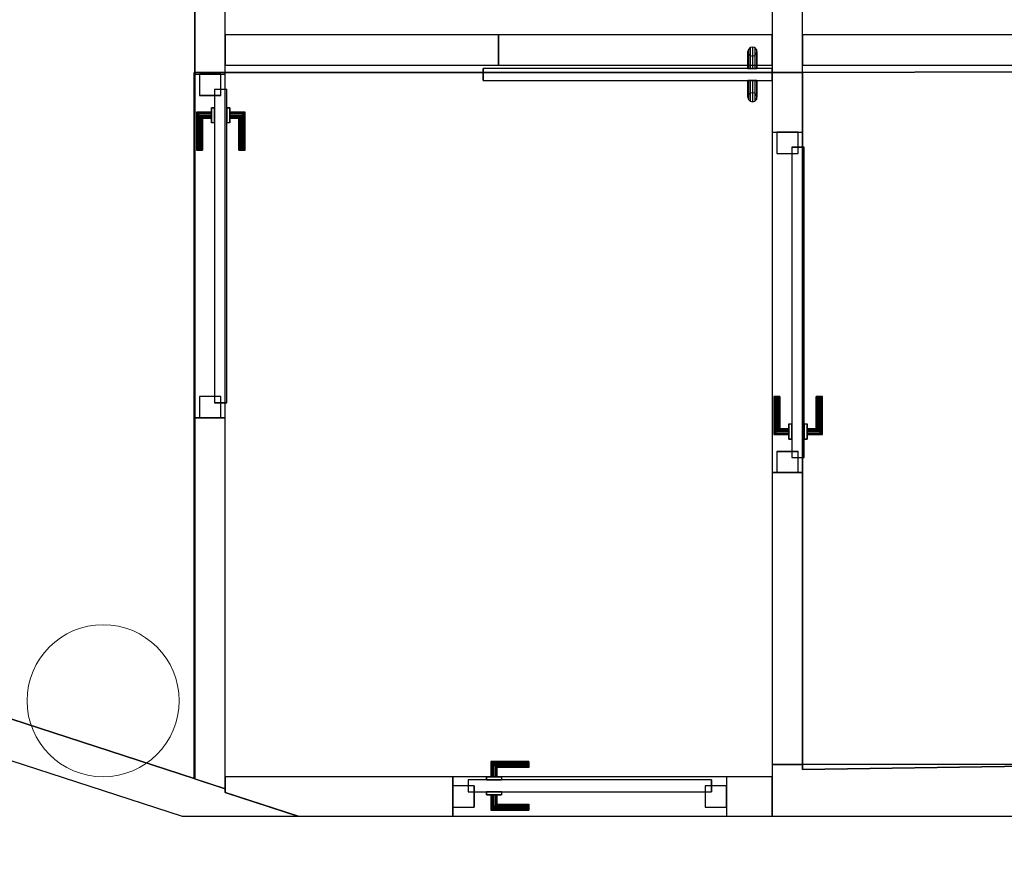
# Model space of a CAD drawing. Header units: metres. Extents: x 391.1 to 427.5, y 12.8 to 28.4.
# Tile 26 of 26: x 400.8 to 404, y 23.4 to 26.1. Entities that reach past the tile are written whole.
import ezdxf

# ---------------------------------------------------------------- set-up
doc = ezdxf.new("R2010")
doc.units = ezdxf.units.M
doc.layers.add('01_CARPINTERIA', color=5, linetype='Continuous', lineweight=25, true_color=0x0000ff)
doc.layers.add('01_SUELOS', color=7, linetype='Continuous', lineweight=25, true_color=0x007f00)
for name, color, linetype, lineweight in [('A-COLS-____-MCUT', 7, 'Continuous', 18), ('A-COLS-____-OTLN', 7, 'Continuous', 18), ('A-GENM-____-OTLN', 7, 'Continuous', 18), ('A-WALL-____-MCUT', 7, 'Continuous', 25), ('A-WALL-____-OTLN', 7, 'Continuous', 25)]:
    doc.layers.add(name, color=color, linetype=linetype, lineweight=lineweight)

# ---------------------------------------------------------------- blocks, each defined once
blk = doc.blocks.new('Family - LONDR55-XX_ZZ-ARQ-CAA-M3D-Londres55-152034-03_CLI_AIRE_P0A')
at = {"layer": '01_CARPINTERIA', "color": 161, "true_color": 0xaaaaff}
for p, q in [((0.1263, 0.1487), (0.125, 0.15)), ((0.125, 0.15), (0.125, 0.1)), ((0.125, 0.15), (0.1263, 0.1487)), ((0.25, 0.15), (0.125, 0.15)), ((0.13, 0.145), (0.1263, 0.1487)), ((0.1263, 0.1487), (0.1263, 0.1)), ((0.1263, 0.1487), (0.1263, 0.1)), ((0.1263, 0.1487), (0.13, 0.145)), ((0.25, 0.1487), (0.1263, 0.1487)), ((0.25, 0.1487), (0.1263, 0.1487)), ((0.135, 0.14), (0.13, 0.145)), ((0.13, 0.145), (0.13, 0.1)), ((0.13, 0.145), (0.13, 0.1)), ((0.13, 0.145), (0.135, 0.14)), ((0.25, 0.145), (0.13, 0.145)), ((0.25, 0.145), (0.13, 0.145)), ((0.135, 0.1), (0.135, 0.14)), ((0.135, 0.14), (0.135, 0.1)), ((0.135, 0.14), (0.14, 0.135)), ((0.14, 0.135), (0.135, 0.14)), ((0.135, 0.14), (0.25, 0.14)), ((0.25, 0.14), (0.135, 0.14)), ((0.14, 0.135), (0.14, 0.1)), ((0.14, 0.135), (0.1437, 0.1313)), ((0.1437, 0.1313), (0.14, 0.135)), ((0.14, 0.135), (0.14, 0.1)), ((0.25, 0.135), (0.14, 0.135)), ((0.25, 0.135), (0.14, 0.135)), ((0.1437, 0.1313), (0.1437, 0.1)), ((0.1437, 0.1313), (0.145, 0.13)), ((0.145, 0.13), (0.1437, 0.1313)), ((0.1437, 0.1313), (0.1437, 0.1)), ((0.25, 0.1313), (0.1437, 0.1313)), ((0.25, 0.1313), (0.1437, 0.1313)), ((0.145, 0.13), (0.145, 0.1)), ((0.25, 0.13), (0.145, 0.13)), ((0.25, 0.1487), (0.25, 0.15)), ((0.25, 0.15), (0.25, 0.1487)), ((0.25, 0.145), (0.25, 0.1487)), ((0.25, 0.1487), (0.25, 0.145)), ((0.25, 0.145), (0.25, 0.14)), ((0.25, 0.14), (0.25, 0.145)), ((0.25, 0.14), (0.25, 0.135)), ((0.25, 0.135), (0.25, 0.14)), ((0.25, 0.135), (0.25, 0.1313)), ((0.25, 0.1313), (0.25, 0.135)), ((0.25, 0.1313), (0.25, 0.13)), ((0.25, 0.13), (0.25, 0.1313)), ((0.16, 0.1), (0.11, 0.1)), ((0.11, 0.1), (0.16, 0.1)), ((0.11, 0.1), (0.11, 0.09)), ((0.11, 0.09), (0.11, 0.1)), ((0.1263, 0.1), (0.125, 0.1)), ((0.125, 0.1), (0.1263, 0.1)), ((0.13, 0.1), (0.1263, 0.1)), ((0.1263, 0.1), (0.13, 0.1)), ((0.135, 0.1), (0.13, 0.1)), ((0.13, 0.1), (0.135, 0.1)), ((0.14, 0.1), (0.135, 0.1)), ((0.135, 0.1), (0.14, 0.1)), ((0.14, 0.1), (0.1437, 0.1)), ((0.1437, 0.1), (0.14, 0.1)), ((0.1437, 0.1), (0.145, 0.1)), ((0.145, 0.1), (0.1437, 0.1)), ((0.16, 0.1), (0.16, 0.09)), ((0.16, 0.1), (0.16, 0.09)), ((0.07, 0.07), (0, 0.07)), ((0, 0.07), (0, 0)), ((0.07, 0.07), (0, 0.07)), ((0, 0.07), (0, 0)), ((1.08, 0.09), (0.05, 0.09)), ((0.05, 0.09), (0.05, 0.05)), ((1.08, 0.09), (0.05, 0.09)), ((0.05, 0.09), (0.05, 0.05)), ((0.07, 0), (0.07, 0.07)), ((0.07, 0.07), (0.07, 0)), ((0.16, 0.09), (0.11, 0.09)), ((0.11, 0.09), (0.16, 0.09)), ((1.13, 0.07), (1.06, 0.07)), ((1.06, 0.07), (1.06, 0)), ((1.13, 0.07), (1.06, 0.07)), ((1.06, 0.07), (1.06, 0)), ((1.08, 0.05), (1.08, 0.09)), ((1.08, 0.09), (1.08, 0.05)), ((1.13, 0), (1.13, 0.07)), ((1.13, 0.07), (1.13, 0)), ((0.05, 0.05), (1.08, 0.05)), ((0.05, 0.05), (1.08, 0.05)), ((0.11, 0.05), (0.16, 0.05)), ((0.16, 0.05), (0.11, 0.05)), ((0.11, 0.05), (0.11, 0.04)), ((0.11, 0.04), (0.11, 0.05)), ((0.11, 0.04), (0.16, 0.04)), ((0.16, 0.04), (0.11, 0.04)), ((0.1263, 0.04), (0.125, 0.04)), ((0.125, 0.04), (0.1263, 0.04)), ((0.125, 0.04), (0.125, -0.01)), ((0.13, 0.04), (0.1263, 0.04)), ((0.1263, 0.04), (0.13, 0.04)), ((0.1263, 0.04), (0.1263, -0.0087)), ((0.1263, 0.04), (0.1263, -0.0087)), ((0.13, 0.04), (0.135, 0.04)), ((0.135, 0.04), (0.13, 0.04)), ((0.13, 0.04), (0.13, -0.005)), ((0.13, 0.04), (0.13, -0.005)), ((0.135, 0.04), (0.14, 0.04)), ((0.14, 0.04), (0.135, 0.04)), ((0.135, 0), (0.135, 0.04)), ((0.135, 0.04), (0.135, 0)), ((0.14, 0.04), (0.1437, 0.04)), ((0.1437, 0.04), (0.14, 0.04)), ((0.14, 0.04), (0.14, 0.005)), ((0.14, 0.04), (0.14, 0.005)), ((0.1437, 0.04), (0.145, 0.04)), ((0.145, 0.04), (0.1437, 0.04)), ((0.1437, 0.04), (0.1437, 0.0087)), ((0.1437, 0.04), (0.1437, 0.0087)), ((0.145, 0.04), (0.145, 0.01)), ((0.16, 0.05), (0.16, 0.04)), ((0.16, 0.05), (0.16, 0.04)), ((0, 0), (0.07, 0)), ((0, 0), (0.07, 0)), ((0.135, 0), (0.13, -0.005)), ((0.14, 0.005), (0.135, 0)), ((0.135, 0), (0.14, 0.005)), ((0.25, 0), (0.135, 0)), ((0.135, 0), (0.25, 0)), ((0.1437, 0.0087), (0.14, 0.005)), ((0.14, 0.005), (0.1437, 0.0087)), ((0.14, 0.005), (0.25, 0.005)), ((0.14, 0.005), (0.25, 0.005)), ((0.145, 0.01), (0.1437, 0.0087)), ((0.1437, 0.0087), (0.145, 0.01)), ((0.1437, 0.0087), (0.25, 0.0087)), ((0.1437, 0.0087), (0.25, 0.0087)), ((0.145, 0.01), (0.25, 0.01)), ((0.25, 0.0087), (0.25, 0.01)), ((0.25, 0.01), (0.25, 0.0087)), ((0.25, 0.005), (0.25, 0.0087)), ((0.25, 0.0087), (0.25, 0.005)), ((0.25, 0.005), (0.25, 0)), ((0.25, 0), (0.25, 0.005)), ((0.25, 0), (0.25, -0.005)), ((0.25, -0.005), (0.25, 0)), ((1.06, 0), (1.13, 0)), ((1.06, 0), (1.13, 0)), ((0.125, -0.01), (0.1263, -0.0087)), ((0.1263, -0.0087), (0.125, -0.01)), ((0.125, -0.01), (0.25, -0.01)), ((0.1263, -0.0087), (0.13, -0.005)), ((0.13, -0.005), (0.1263, -0.0087)), ((0.1263, -0.0087), (0.25, -0.0087)), ((0.1263, -0.0087), (0.25, -0.0087)), ((0.13, -0.005), (0.135, 0)), ((0.13, -0.005), (0.25, -0.005)), ((0.13, -0.005), (0.25, -0.005)), ((0.25, -0.005), (0.25, -0.0087)), ((0.25, -0.0087), (0.25, -0.005)), ((0.25, -0.0087), (0.25, -0.01)), ((0.25, -0.01), (0.25, -0.0087))]:
    blk.add_line(p, q, dxfattribs=at)
blk = doc.blocks.new('Family - Porta PA-152035-03_CLI_AIRE_P0A')
blk.add_blockref('Family - LONDR55-XX_ZZ-ARQ-CAA-M3D-Londres55-152034-03_CLI_AIRE_P0A', (0, 0))
blk = doc.blocks.new('Family - LONDR55-XX_ZZ-ARQ-CAA-M3D-Londres55-152039-03_CLI_AIRE_P0A')
at = {"layer": '01_CARPINTERIA', "color": 161, "true_color": 0xaaaaff}
for p, q in [((0.87, 0.1487), (0.87, 0.15)), ((0.87, 0.15), (0.87, 0.1487)), ((0.995, 0.15), (0.87, 0.15)), ((0.87, 0.145), (0.87, 0.1487)), ((0.87, 0.1487), (0.87, 0.145)), ((0.9937, 0.1487), (0.87, 0.1487)), ((0.9937, 0.1487), (0.87, 0.1487)), ((0.87, 0.14), (0.87, 0.145)), ((0.87, 0.145), (0.87, 0.14)), ((0.99, 0.145), (0.87, 0.145)), ((0.99, 0.145), (0.87, 0.145)), ((0.87, 0.135), (0.87, 0.14)), ((0.87, 0.14), (0.87, 0.135)), ((0.87, 0.14), (0.985, 0.14)), ((0.985, 0.14), (0.87, 0.14)), ((0.87, 0.135), (0.87, 0.1313)), ((0.87, 0.1313), (0.87, 0.135)), ((0.98, 0.135), (0.87, 0.135)), ((0.98, 0.135), (0.87, 0.135)), ((0.87, 0.1313), (0.87, 0.13)), ((0.87, 0.13), (0.87, 0.1313)), ((0.9763, 0.1313), (0.87, 0.1313)), ((0.9763, 0.1313), (0.87, 0.1313)), ((0.975, 0.13), (0.87, 0.13)), ((0.975, 0.13), (0.9763, 0.1313)), ((0.9763, 0.1313), (0.975, 0.13)), ((0.975, 0.1), (0.975, 0.13)), ((0.9763, 0.1313), (0.98, 0.135)), ((0.98, 0.135), (0.9763, 0.1313)), ((0.9763, 0.1), (0.9763, 0.1313)), ((0.9763, 0.1), (0.9763, 0.1313)), ((0.98, 0.135), (0.985, 0.14)), ((0.985, 0.14), (0.98, 0.135)), ((0.98, 0.1), (0.98, 0.135)), ((0.98, 0.1), (0.98, 0.135)), ((0.99, 0.145), (0.985, 0.14)), ((0.985, 0.14), (0.99, 0.145)), ((0.985, 0.14), (0.985, 0.1)), ((0.985, 0.1), (0.985, 0.14)), ((0.9937, 0.1487), (0.99, 0.145)), ((0.99, 0.145), (0.9937, 0.1487)), ((0.99, 0.1), (0.99, 0.145)), ((0.99, 0.1), (0.99, 0.145)), ((0.995, 0.15), (0.9937, 0.1487)), ((0.9937, 0.1487), (0.995, 0.15)), ((0.9937, 0.1), (0.9937, 0.1487)), ((0.9937, 0.1), (0.9937, 0.1487)), ((0.995, 0.1), (0.995, 0.15)), ((1.01, 0.1), (0.96, 0.1)), ((0.96, 0.1), (1.01, 0.1)), ((0.96, 0.09), (0.96, 0.1)), ((0.96, 0.09), (0.96, 0.1)), ((0.9763, 0.1), (0.975, 0.1)), ((0.975, 0.1), (0.9763, 0.1)), ((0.98, 0.1), (0.9763, 0.1)), ((0.9763, 0.1), (0.98, 0.1)), ((0.985, 0.1), (0.98, 0.1)), ((0.98, 0.1), (0.985, 0.1)), ((0.99, 0.1), (0.985, 0.1)), ((0.985, 0.1), (0.99, 0.1)), ((0.99, 0.1), (0.9937, 0.1)), ((0.9937, 0.1), (0.99, 0.1)), ((0.9937, 0.1), (0.995, 0.1)), ((0.995, 0.1), (0.9937, 0.1)), ((1.01, 0.09), (1.01, 0.1)), ((1.01, 0.1), (1.01, 0.09)), ((0.07, 0.07), (0, 0.07)), ((0, 0.07), (0, 0)), ((0.07, 0.07), (0, 0.07)), ((0, 0), (0, 0.07)), ((1.07, 0.09), (0.05, 0.09)), ((0.05, 0.09), (0.05, 0.05)), ((1.07, 0.09), (0.05, 0.09)), ((0.05, 0.05), (0.05, 0.09)), ((0.07, 0), (0.07, 0.07)), ((0.07, 0), (0.07, 0.07)), ((1.01, 0.09), (0.96, 0.09)), ((0.96, 0.09), (1.01, 0.09)), ((1.12, 0.07), (1.05, 0.07)), ((1.05, 0.07), (1.05, 0)), ((1.12, 0.07), (1.05, 0.07)), ((1.05, 0), (1.05, 0.07)), ((1.07, 0.05), (1.07, 0.09)), ((1.07, 0.05), (1.07, 0.09)), ((1.12, 0), (1.12, 0.07)), ((1.12, 0), (1.12, 0.07)), ((0.05, 0.05), (1.07, 0.05)), ((0.05, 0.05), (1.07, 0.05)), ((0.96, 0.05), (1.01, 0.05)), ((1.01, 0.05), (0.96, 0.05)), ((0.96, 0.04), (0.96, 0.05)), ((0.96, 0.04), (0.96, 0.05)), ((0.96, 0.04), (1.01, 0.04)), ((1.01, 0.04), (0.96, 0.04)), ((0.9763, 0.04), (0.975, 0.04)), ((0.975, 0.04), (0.9763, 0.04)), ((0.975, 0.01), (0.975, 0.04)), ((0.98, 0.04), (0.9763, 0.04)), ((0.9763, 0.04), (0.98, 0.04)), ((0.9763, 0.0087), (0.9763, 0.04)), ((0.9763, 0.0087), (0.9763, 0.04)), ((0.98, 0.04), (0.985, 0.04)), ((0.985, 0.04), (0.98, 0.04)), ((0.98, 0.005), (0.98, 0.04)), ((0.98, 0.005), (0.98, 0.04)), ((0.985, 0.04), (0.99, 0.04)), ((0.99, 0.04), (0.985, 0.04)), ((0.985, 0.04), (0.985, 0)), ((0.985, 0), (0.985, 0.04)), ((0.99, 0.04), (0.9937, 0.04)), ((0.9937, 0.04), (0.99, 0.04)), ((0.99, -0.005), (0.99, 0.04)), ((0.99, -0.005), (0.99, 0.04)), ((0.9937, 0.04), (0.995, 0.04)), ((0.995, 0.04), (0.9937, 0.04)), ((0.9937, -0.0087), (0.9937, 0.04)), ((0.9937, -0.0087), (0.9937, 0.04)), ((0.995, -0.01), (0.995, 0.04)), ((1.01, 0.04), (1.01, 0.05)), ((1.01, 0.05), (1.01, 0.04)), ((0, 0), (0.07, 0)), ((0, 0), (0.07, 0)), ((0.87, 0.0087), (0.87, 0.01)), ((0.87, 0.01), (0.87, 0.0087)), ((0.87, 0.01), (0.975, 0.01)), ((0.87, 0.005), (0.87, 0.0087)), ((0.87, 0.0087), (0.87, 0.005)), ((0.87, 0.0087), (0.9763, 0.0087)), ((0.87, 0.0087), (0.9763, 0.0087)), ((0.87, 0), (0.87, 0.005)), ((0.87, 0.005), (0.87, 0)), ((0.87, 0.005), (0.98, 0.005)), ((0.87, 0.005), (0.98, 0.005)), ((0.87, -0.005), (0.87, 0)), ((0.985, 0), (0.87, 0)), ((0.87, 0), (0.985, 0)), ((0.9763, 0.0087), (0.975, 0.01)), ((0.975, 0.01), (0.9763, 0.0087)), ((0.98, 0.005), (0.9763, 0.0087)), ((0.9763, 0.0087), (0.98, 0.005)), ((0.985, 0), (0.98, 0.005)), ((0.98, 0.005), (0.985, 0)), ((0.985, 0), (0.99, -0.005)), ((1.05, 0), (1.12, 0)), ((1.05, 0), (1.12, 0)), ((0.87, 0), (0.87, -0.005)), ((0.87, -0.005), (0.87, -0.0087)), ((0.87, -0.0087), (0.87, -0.005)), ((0.87, -0.005), (0.99, -0.005)), ((0.87, -0.005), (0.99, -0.005)), ((0.87, -0.0087), (0.87, -0.01)), ((0.87, -0.01), (0.87, -0.0087)), ((0.87, -0.0087), (0.9937, -0.0087)), ((0.87, -0.0087), (0.9937, -0.0087)), ((0.87, -0.01), (0.995, -0.01)), ((0.99, -0.005), (0.985, 0)), ((0.99, -0.005), (0.9937, -0.0087)), ((0.9937, -0.0087), (0.99, -0.005)), ((0.9937, -0.0087), (0.995, -0.01)), ((0.995, -0.01), (0.9937, -0.0087))]:
    blk.add_line(p, q, dxfattribs=at)
blk = doc.blocks.new('Family - Porta PA-152040-03_CLI_AIRE_P0A')
blk.add_blockref('Family - LONDR55-XX_ZZ-ARQ-CAA-M3D-Londres55-152039-03_CLI_AIRE_P0A', (0, 0))
blk = doc.blocks.new('Family - Evans PA-152297-03_CLI_AIRE_P0A')
at = {"layer": 'A-WALL-____-MCUT', "color": 253, "true_color": 0xaaaaaa}
for p, q in [((1.3498, 0.1), (0, 0.1)), ((0, 0.1), (0, 0)), ((1.3498, 0), (1.3498, 0.1)), ((0, 0), (1.3498, 0))]:
    blk.add_line(p, q, dxfattribs=at)
at = {"layer": 'A-WALL-____-OTLN', "color": 253, "true_color": 0xaaaaaa}
for p, q in [((1.3498, 0.1), (0, 0.1)), ((0, 0.1), (0, 0)), ((1.3498, 0), (1.3498, 0.1)), ((0, 0), (1.3498, 0))]:
    blk.add_line(p, q, dxfattribs=at)
at = {"layer": 'A-WALL-____-OTLN', "color": 253, "lineweight": 18, "true_color": 0xaaaaaa}
blk.add_line((0, 0), (1.3498, 0), dxfattribs=at)
blk = doc.blocks.new('Family - LONDR55-XX_ZZ-ARQ-CAA-M3D-Londres55-152321-03_CLI_AIRE_P0A')
at = {"layer": '01_SUELOS', "color": 9, "true_color": 0xaad4aa}
for p, q in [((7.4708, 2.3155), (0, 2.292)), ((7.4708, 2.3155), (0, 2.292)), ((7.4708, 2.3155), (0, 2.292)), ((7.4708, 2.3155), (0, 2.292)), ((0, 2.292), (0, 0)), ((0, 2.292), (0, 0)), ((0, 2.292), (0, 0)), ((0, 2.292), (0, 0)), ((0, 0), (1.059, 0.0159)), ((0, 0), (1.059, 0.0159)), ((0, 0), (1.059, 0.0159)), ((0, 0), (1.059, 0.0159))]:
    blk.add_line(p, q, dxfattribs=at)
blk = doc.blocks.new('Family - LONDR55-XX_ZZ-ARQ-CAA-M3D-Londres55-152332-03_CLI_AIRE_P0A')
at = {"layer": '01_CARPINTERIA', "color": 161, "true_color": 0xaaaaff}
for p, q in [((0.1263, 0.1487), (0.125, 0.15)), ((0.125, 0.15), (0.125, 0.1)), ((0.125, 0.15), (0.1263, 0.1487)), ((0.25, 0.15), (0.125, 0.15)), ((0.13, 0.145), (0.1263, 0.1487)), ((0.1263, 0.1487), (0.1263, 0.1)), ((0.1263, 0.1487), (0.1263, 0.1)), ((0.1263, 0.1487), (0.13, 0.145)), ((0.25, 0.1487), (0.1263, 0.1487)), ((0.25, 0.1487), (0.1263, 0.1487)), ((0.135, 0.14), (0.13, 0.145)), ((0.13, 0.145), (0.13, 0.1)), ((0.13, 0.145), (0.13, 0.1)), ((0.13, 0.145), (0.135, 0.14)), ((0.25, 0.145), (0.13, 0.145)), ((0.25, 0.145), (0.13, 0.145)), ((0.135, 0.1), (0.135, 0.14)), ((0.135, 0.14), (0.135, 0.1)), ((0.135, 0.14), (0.14, 0.135)), ((0.14, 0.135), (0.135, 0.14)), ((0.135, 0.14), (0.25, 0.14)), ((0.25, 0.14), (0.135, 0.14)), ((0.14, 0.135), (0.14, 0.1)), ((0.14, 0.135), (0.1437, 0.1313)), ((0.1437, 0.1313), (0.14, 0.135)), ((0.14, 0.135), (0.14, 0.1)), ((0.25, 0.135), (0.14, 0.135)), ((0.25, 0.135), (0.14, 0.135)), ((0.1437, 0.1313), (0.1437, 0.1)), ((0.1437, 0.1313), (0.145, 0.13)), ((0.145, 0.13), (0.1437, 0.1313)), ((0.1437, 0.1313), (0.1437, 0.1)), ((0.25, 0.1313), (0.1437, 0.1313)), ((0.25, 0.1313), (0.1437, 0.1313)), ((0.145, 0.13), (0.145, 0.1)), ((0.25, 0.13), (0.145, 0.13)), ((0.25, 0.1487), (0.25, 0.15)), ((0.25, 0.15), (0.25, 0.1487)), ((0.25, 0.145), (0.25, 0.1487)), ((0.25, 0.1487), (0.25, 0.145)), ((0.25, 0.145), (0.25, 0.14)), ((0.25, 0.14), (0.25, 0.145)), ((0.25, 0.14), (0.25, 0.135)), ((0.25, 0.135), (0.25, 0.14)), ((0.25, 0.135), (0.25, 0.1313)), ((0.25, 0.1313), (0.25, 0.135)), ((0.25, 0.1313), (0.25, 0.13)), ((0.25, 0.13), (0.25, 0.1313)), ((0.16, 0.1), (0.11, 0.1)), ((0.11, 0.1), (0.16, 0.1)), ((0.11, 0.1), (0.11, 0.09)), ((0.11, 0.09), (0.11, 0.1)), ((0.1263, 0.1), (0.125, 0.1)), ((0.125, 0.1), (0.1263, 0.1)), ((0.13, 0.1), (0.1263, 0.1)), ((0.1263, 0.1), (0.13, 0.1)), ((0.135, 0.1), (0.13, 0.1)), ((0.13, 0.1), (0.135, 0.1)), ((0.14, 0.1), (0.135, 0.1)), ((0.135, 0.1), (0.14, 0.1)), ((0.14, 0.1), (0.1437, 0.1)), ((0.1437, 0.1), (0.14, 0.1)), ((0.1437, 0.1), (0.145, 0.1)), ((0.145, 0.1), (0.1437, 0.1)), ((0.16, 0.1), (0.16, 0.09)), ((0.16, 0.1), (0.16, 0.09)), ((0.07, 0.07), (0, 0.07)), ((0, 0.07), (0, 0)), ((0.07, 0.07), (0, 0.07)), ((0, 0.07), (0, 0)), ((0.85, 0.09), (0.05, 0.09)), ((0.05, 0.09), (0.05, 0.05)), ((0.85, 0.09), (0.05, 0.09)), ((0.05, 0.09), (0.05, 0.05)), ((0.07, 0), (0.07, 0.07)), ((0.07, 0.07), (0.07, 0)), ((0.16, 0.09), (0.11, 0.09)), ((0.11, 0.09), (0.16, 0.09)), ((0.9, 0.07), (0.83, 0.07)), ((0.83, 0.07), (0.83, 0)), ((0.9, 0.07), (0.83, 0.07)), ((0.83, 0.07), (0.83, 0)), ((0.85, 0.05), (0.85, 0.09)), ((0.85, 0.09), (0.85, 0.05)), ((0.9, 0), (0.9, 0.07)), ((0.9, 0.07), (0.9, 0)), ((0.05, 0.05), (0.85, 0.05)), ((0.05, 0.05), (0.85, 0.05)), ((0.11, 0.05), (0.16, 0.05)), ((0.16, 0.05), (0.11, 0.05)), ((0.11, 0.05), (0.11, 0.04)), ((0.11, 0.04), (0.11, 0.05)), ((0.11, 0.04), (0.16, 0.04)), ((0.16, 0.04), (0.11, 0.04)), ((0.1263, 0.04), (0.125, 0.04)), ((0.125, 0.04), (0.1263, 0.04)), ((0.125, 0.04), (0.125, -0.01)), ((0.13, 0.04), (0.1263, 0.04)), ((0.1263, 0.04), (0.13, 0.04)), ((0.1263, 0.04), (0.1263, -0.0087)), ((0.1263, 0.04), (0.1263, -0.0087)), ((0.13, 0.04), (0.135, 0.04)), ((0.135, 0.04), (0.13, 0.04)), ((0.13, 0.04), (0.13, -0.005)), ((0.13, 0.04), (0.13, -0.005)), ((0.135, 0.04), (0.14, 0.04)), ((0.14, 0.04), (0.135, 0.04)), ((0.135, 0), (0.135, 0.04)), ((0.135, 0.04), (0.135, 0)), ((0.14, 0.04), (0.1437, 0.04)), ((0.1437, 0.04), (0.14, 0.04)), ((0.14, 0.04), (0.14, 0.005)), ((0.14, 0.04), (0.14, 0.005)), ((0.1437, 0.04), (0.145, 0.04)), ((0.145, 0.04), (0.1437, 0.04)), ((0.1437, 0.04), (0.1437, 0.0087)), ((0.1437, 0.04), (0.1437, 0.0087)), ((0.145, 0.04), (0.145, 0.01)), ((0.16, 0.05), (0.16, 0.04)), ((0.16, 0.05), (0.16, 0.04)), ((0, 0), (0.07, 0)), ((0, 0), (0.07, 0)), ((0.14, 0.005), (0.135, 0)), ((0.135, 0), (0.14, 0.005)), ((0.25, 0), (0.135, 0)), ((0.135, 0), (0.25, 0)), ((0.1437, 0.0087), (0.14, 0.005)), ((0.14, 0.005), (0.1437, 0.0087)), ((0.14, 0.005), (0.25, 0.005)), ((0.14, 0.005), (0.25, 0.005)), ((0.145, 0.01), (0.1437, 0.0087)), ((0.1437, 0.0087), (0.145, 0.01)), ((0.1437, 0.0087), (0.25, 0.0087)), ((0.1437, 0.0087), (0.25, 0.0087)), ((0.145, 0.01), (0.25, 0.01)), ((0.25, 0.0087), (0.25, 0.01)), ((0.25, 0.01), (0.25, 0.0087)), ((0.25, 0.005), (0.25, 0.0087)), ((0.25, 0.0087), (0.25, 0.005)), ((0.25, 0.005), (0.25, 0)), ((0.25, 0), (0.25, 0.005)), ((0.25, 0), (0.25, -0.005)), ((0.25, -0.005), (0.25, 0)), ((0.83, 0), (0.9, 0)), ((0.83, 0), (0.9, 0)), ((0.125, -0.01), (0.1263, -0.0087)), ((0.1263, -0.0087), (0.125, -0.01)), ((0.125, -0.01), (0.25, -0.01)), ((0.1263, -0.0087), (0.13, -0.005)), ((0.13, -0.005), (0.1263, -0.0087)), ((0.1263, -0.0087), (0.25, -0.0087)), ((0.1263, -0.0087), (0.25, -0.0087)), ((0.13, -0.005), (0.135, 0)), ((0.135, 0), (0.13, -0.005)), ((0.13, -0.005), (0.25, -0.005)), ((0.13, -0.005), (0.25, -0.005)), ((0.25, -0.005), (0.25, -0.0087)), ((0.25, -0.0087), (0.25, -0.005)), ((0.25, -0.0087), (0.25, -0.01)), ((0.25, -0.01), (0.25, -0.0087))]:
    blk.add_line(p, q, dxfattribs=at)
blk = doc.blocks.new('Family - Porta PA-152333-03_CLI_AIRE_P0A')
blk.add_blockref('Family - LONDR55-XX_ZZ-ARQ-CAA-M3D-Londres55-152332-03_CLI_AIRE_P0A', (0, 0))
blk = doc.blocks.new('Family - Evans PA-152341-03_CLI_AIRE_P0A')
at = {"layer": 'A-WALL-____-MCUT', "color": 253, "true_color": 0xaaaaaa}
for p, q in [((0.96, 0.1), (0, 0.1)), ((0, 0.1), (0, 0)), ((0.96, 0), (0.96, 0.1)), ((2.08, 0.1), (2.08, 0)), ((4.4287, 0.1), (2.08, 0.1)), ((4.4287, 0), (4.4287, 0.1)), ((0, 0), (0.96, 0)), ((2.08, 0), (4.4287, 0))]:
    blk.add_line(p, q, dxfattribs=at)
at = {"layer": 'A-WALL-____-OTLN', "color": 253, "true_color": 0xaaaaaa}
for p, q in [((4.4287, 0.1), (0, 0.1)), ((0, 0.1), (0, 0)), ((2.08, 0.1), (0.96, 0.1)), ((0.96, 0.1), (0.96, 0)), ((2.08, 0.1), (2.08, 0)), ((4.4287, 0), (4.4287, 0.1)), ((0, 0), (4.4287, 0)), ((0.96, 0), (2.08, 0))]:
    blk.add_line(p, q, dxfattribs=at)
at = {"layer": 'A-WALL-____-OTLN', "color": 253, "lineweight": 18, "true_color": 0xaaaaaa}
blk.add_line((0, 0), (4.4287, 0), dxfattribs=at)
blk = doc.blocks.new('Family - Vano de puerta PA-152343-03_CLI_AIRE_P0A')
at = {"layer": 'A-GENM-____-OTLN', "color": 253, "true_color": 0xaaaaaa}
for p, q in [((403.3571, 25.7296), (403.2571, 25.7296)), ((403.2571, 25.7296), (403.2571, 24.6096)), ((403.3571, 25.7296), (403.2571, 25.7296)), ((403.2571, 24.6096), (403.2571, 25.7296)), ((403.3571, 24.6096), (403.3571, 25.7296)), ((403.3571, 25.7296), (403.3571, 24.6096)), ((403.2571, 24.6096), (403.3571, 24.6096)), ((403.3571, 24.6096), (403.2571, 24.6096))]:
    blk.add_line(p, q, dxfattribs=at)
blk = doc.blocks.new('Family - Evans PA-152366-03_CLI_AIRE_P0A')
at = {"layer": 'A-WALL-____-MCUT', "color": 253, "true_color": 0xaaaaaa}
for p, q in [((2.7774, 0.17), (0, 0.17)), ((0, 0.17), (0, 0)), ((2.7774, 0), (2.7774, 0.17)), ((0, 0), (2.7774, 0))]:
    blk.add_line(p, q, dxfattribs=at)
at = {"layer": 'A-WALL-____-OTLN', "color": 253, "true_color": 0xaaaaaa}
for p, q in [((2.7774, 0.17), (0, 0.17)), ((0, 0.17), (0, 0)), ((2.7774, 0), (2.7774, 0.17)), ((0, 0), (2.7774, 0))]:
    blk.add_line(p, q, dxfattribs=at)
at = {"layer": 'A-WALL-____-OTLN', "color": 253, "lineweight": 18, "true_color": 0xaaaaaa}
blk.add_line((0, 0), (2.7774, 0), dxfattribs=at)
blk = doc.blocks.new('Family - LONDR55-XX_ZZ-ARQ-CAA-M3D-Londres55-152374-03_CLI_AIRE_P0A')
at = {"layer": '01_SUELOS', "color": 9, "true_color": 0xaad4aa}
for p, q in [((0, 2.2028), (0, 0)), ((0, 0), (0, 2.2028)), ((0, 0), (1.9982, 0)), ((1.9982, 0), (0, 0)), ((1.9982, 0), (9.469, 0.0234)), ((9.469, 0.0234), (1.9982, 0))]:
    blk.add_line(p, q, dxfattribs=at)
blk = doc.blocks.new('Family - Evans PA-152392-03_CLI_AIRE_P0A')
at = {"layer": 'A-WALL-____-MCUT', "color": 253, "true_color": 0xaaaaaa}
for p, q in [((0.8984, 0.1), (0, 0.1)), ((0, 0.1), (0, 0)), ((0.8984, 0), (0.8984, 0.1)), ((0, 0), (0.8984, 0))]:
    blk.add_line(p, q, dxfattribs=at)
at = {"layer": 'A-WALL-____-OTLN', "color": 253, "true_color": 0xaaaaaa}
for p, q in [((1.7984, 0.1), (0, 0.1)), ((0, 0.1), (0, 0)), ((1.7984, 0.1), (0.8984, 0.1)), ((0.8984, 0.1), (0.8984, 0)), ((1.7984, 0), (1.7984, 0.1)), ((1.7984, 0), (1.7984, 0.1)), ((0, 0), (1.7984, 0)), ((0.8984, 0), (1.7984, 0))]:
    blk.add_line(p, q, dxfattribs=at)
at = {"layer": 'A-WALL-____-OTLN', "color": 253, "lineweight": 18, "true_color": 0xaaaaaa}
blk.add_line((0, 0), (1.7984, 0), dxfattribs=at)
blk = doc.blocks.new('Family - Vano de puerta PA-152394-03_CLI_AIRE_P0A')
at = {"layer": 'A-GENM-____-OTLN', "color": 253, "true_color": 0xaaaaaa}
for p, q in [((403.2571, 26.0491), (402.3571, 26.0491)), ((402.3571, 26.0491), (402.3571, 25.9491)), ((402.3571, 26.0491), (403.2571, 26.0491)), ((402.3571, 25.9491), (402.3571, 26.0491)), ((403.2571, 25.9491), (403.2571, 26.0491)), ((403.2571, 25.9491), (403.2571, 26.0491)), ((402.3571, 25.9491), (403.2571, 25.9491)), ((403.2571, 25.9491), (402.3571, 25.9491))]:
    blk.add_line(p, q, dxfattribs=at)
blk = doc.blocks.new('Family - Evans PA-152522-03_CLI_AIRE_P0A')
at = {"layer": 'A-WALL-____-MCUT', "color": 253, "true_color": 0xaaaaaa}
for p, q in [((0.5093, 0.13), (-0.2391, 0.13)), ((-0.2391, 0.13), (-0.2391, 0.0778)), ((0.5093, 0), (0.5093, 0.13)), ((1.4093, 0.13), (1.4093, 0)), ((1.5593, 0.13), (1.4093, 0.13)), ((1.5593, 0), (1.5593, 0.13)), ((-0.2391, 0.0778), (0, 0)), ((0, 0), (0.5093, 0)), ((1.4093, 0), (1.5593, 0))]:
    blk.add_line(p, q, dxfattribs=at)
at = {"layer": 'A-WALL-____-OTLN', "color": 253, "true_color": 0xaaaaaa}
for p, q in [((1.5593, 0.13), (-0.2391, 0.13)), ((-0.2391, 0.13), (-0.2391, 0.0778)), ((1.4093, 0.13), (0.5093, 0.13)), ((0.5093, 0.13), (0.5093, 0)), ((1.4093, 0.13), (1.4093, 0)), ((1.5593, 0), (1.5593, 0.13)), ((-0.2391, 0.0778), (0, 0)), ((0, 0), (1.5593, 0)), ((0.5093, 0), (1.4093, 0))]:
    blk.add_line(p, q, dxfattribs=at)
at = {"layer": 'A-WALL-____-OTLN', "color": 253, "lineweight": 18, "true_color": 0xaaaaaa}
blk.add_line((0, 0), (1.5593, 0), dxfattribs=at)
blk = doc.blocks.new('Family - Vano de puerta PA-152524-03_CLI_AIRE_P0A')
at = {"layer": 'A-GENM-____-OTLN', "color": 253, "true_color": 0xaaaaaa}
for p, q in [((403.1071, 23.6096), (402.2072, 23.6096)), ((402.2072, 23.6096), (402.2072, 23.4796)), ((402.2072, 23.6096), (403.1071, 23.6096)), ((402.2072, 23.4796), (402.2072, 23.6096)), ((403.1071, 23.4796), (403.1071, 23.6096)), ((403.1071, 23.4796), (403.1071, 23.6096)), ((402.2072, 23.4796), (403.1071, 23.4796)), ((403.1071, 23.4796), (402.2072, 23.4796))]:
    blk.add_line(p, q, dxfattribs=at)
blk = doc.blocks.new('Family - Pilar PA-152532-03_CLI_AIRE_P0A')
at = {"layer": 'A-COLS-____-MCUT', "color": 253, "true_color": 0xaaaaaa}
for start, end in [(360, 180), (180, 360)]:
    blk.add_arc((0.25, 0.25), 0.25, start, end, dxfattribs=at)
at = {"layer": 'A-COLS-____-OTLN', "color": 253, "true_color": 0xaaaaaa}
for start, end in [(360, 180), (180, 360)]:
    blk.add_arc((0.25, 0.25), 0.25, start, end, dxfattribs=at)
blk = doc.blocks.new('Family - LONDR55-XX_ZZ-ARQ-CAA-M3D-Londres55-152611-03_CLI_AIRE_P0A')
at = {"layer": '01_SUELOS', "color": 9, "true_color": 0xaad4aa}
for p, q in [((2.1797, 12.6851), (2.1797, 10.363)), ((2.1797, 10.363), (2.1797, 12.6851)), ((4.1797, 12.6851), (2.1797, 12.6851)), ((2.1797, 12.6851), (4.1797, 12.6851)), ((4.1797, 10.3931), (4.1797, 12.6851)), ((4.1797, 12.6851), (4.1797, 10.3931)), ((2.1797, 10.363), (1.039, 10.7336)), ((1.039, 10.7336), (2.1797, 10.363)), ((5.2387, 10.409), (4.1797, 10.3931)), ((4.1797, 10.3931), (5.2387, 10.409))]:
    blk.add_line(p, q, dxfattribs=at)
blk = doc.blocks.new('Family - Evans PA-152627-03_CLI_AIRE_P0A')
at = {"layer": 'A-WALL-____-MCUT', "color": 253, "true_color": 0xaaaaaa}
for p, q in [((0.0325, 0.1), (0, 0)), ((1.2193, 0.1), (0.0325, 0.1)), ((1.2193, 0), (1.2193, 0.1)), ((2.3493, 0.1), (2.3493, 0)), ((4.6937, 0.1), (2.3493, 0.1)), ((4.6937, 0), (4.6937, 0.1)), ((0, 0), (1.2193, 0)), ((2.3493, 0), (4.6937, 0))]:
    blk.add_line(p, q, dxfattribs=at)
at = {"layer": 'A-WALL-____-OTLN', "color": 253, "true_color": 0xaaaaaa}
for p, q in [((0.0325, 0.1), (0, 0)), ((4.6937, 0.1), (0.0325, 0.1)), ((2.3493, 0.1), (1.2193, 0.1)), ((1.2193, 0.1), (1.2193, 0)), ((2.3493, 0.1), (2.3493, 0)), ((4.6937, 0), (4.6937, 0.1)), ((0, 0), (4.6937, 0)), ((1.2193, 0), (2.3493, 0))]:
    blk.add_line(p, q, dxfattribs=at)
at = {"layer": 'A-WALL-____-OTLN', "color": 253, "lineweight": 18, "true_color": 0xaaaaaa}
blk.add_line((0.0222, 0), (4.6937, 0), dxfattribs=at)
blk = doc.blocks.new('Family - Vano de puerta PA-152629-03_CLI_AIRE_P0A')
at = {"layer": 'A-GENM-____-OTLN', "color": 253, "true_color": 0xaaaaaa}
for p, q in [((401.4587, 25.9195), (401.3587, 25.9195)), ((401.3587, 25.9195), (401.3587, 24.7895)), ((401.4587, 25.9195), (401.3587, 25.9195)), ((401.3587, 24.7895), (401.3587, 25.9195)), ((401.4587, 24.7895), (401.4587, 25.9195)), ((401.4587, 25.9195), (401.4587, 24.7895)), ((401.3587, 24.7895), (401.4587, 24.7895)), ((401.4587, 24.7895), (401.3587, 24.7895))]:
    blk.add_line(p, q, dxfattribs=at)
blk = doc.blocks.new('Family - LONDR55-XX_ZZ-ARQ-CAA-M3D-Londres55-152633-03_CLI_AIRE_P0A')
at = {"layer": '01_CARPINTERIA', "color": 161, "true_color": 0xaaaaff}
for p, q in [((0.052, 0.2125), (0.05, 0.205)), ((0.052, 0.2125), (0.05, 0.205)), ((0.05, 0.205), (0.052, 0.1975)), ((0.05, 0.15), (0.05, 0.205)), ((0.05, 0.205), (0.052, 0.1975)), ((0.0575, 0.218), (0.052, 0.2125)), ((0.0575, 0.218), (0.052, 0.2125)), ((0.052, 0.15), (0.052, 0.2125)), ((0.052, 0.1975), (0.0575, 0.192)), ((0.052, 0.15), (0.052, 0.1975)), ((0.052, 0.1975), (0.0575, 0.192)), ((0.065, 0.22), (0.0575, 0.218)), ((0.065, 0.22), (0.0575, 0.218)), ((0.0575, 0.15), (0.0575, 0.218)), ((0.0725, 0.218), (0.065, 0.22)), ((0.0725, 0.218), (0.065, 0.22)), ((0.065, 0.15), (0.065, 0.22)), ((0.078, 0.2125), (0.0725, 0.218)), ((0.078, 0.2125), (0.0725, 0.218)), ((0.0725, 0.15), (0.0725, 0.218)), ((0.0725, 0.192), (0.078, 0.1975)), ((0.0725, 0.192), (0.078, 0.1975)), ((0.08, 0.205), (0.078, 0.2125)), ((0.08, 0.205), (0.078, 0.2125)), ((0.078, 0.15), (0.078, 0.2125)), ((0.078, 0.1975), (0.08, 0.205)), ((0.078, 0.1975), (0.08, 0.205)), ((0.078, 0.15), (0.078, 0.1975)), ((0.08, 0.205), (0.08, 0.15)), ((0.0575, 0.192), (0.065, 0.19)), ((0.0575, 0.15), (0.0575, 0.192)), ((0.0575, 0.192), (0.065, 0.19)), ((0.065, 0.19), (0.0725, 0.192)), ((0.065, 0.19), (0.0725, 0.192)), ((0.065, 0.15), (0.065, 0.19)), ((0.0725, 0.15), (0.0725, 0.192)), ((0.95, 0.15), (0, 0.15)), ((0, 0.15), (0, 0.11)), ((0.95, 0.15), (0, 0.15)), ((0, 0.15), (0, 0.11)), ((0.052, 0.15), (0.05, 0.15)), ((0.05, 0.15), (0.052, 0.15)), ((0.0575, 0.15), (0.052, 0.15)), ((0.052, 0.15), (0.0575, 0.15)), ((0.065, 0.15), (0.0575, 0.15)), ((0.0575, 0.15), (0.065, 0.15)), ((0.0725, 0.15), (0.065, 0.15)), ((0.065, 0.15), (0.0725, 0.15)), ((0.078, 0.15), (0.0725, 0.15)), ((0.0725, 0.15), (0.078, 0.15)), ((0.078, 0.15), (0.08, 0.15)), ((0.08, 0.15), (0.078, 0.15)), ((0.95, 0.11), (0.95, 0.15)), ((0.95, 0.15), (0.95, 0.11)), ((0, 0.11), (0.95, 0.11)), ((0, 0.11), (0.95, 0.11)), ((0.05, 0.055), (0.05, 0.11)), ((0.052, 0.11), (0.05, 0.11)), ((0.05, 0.11), (0.052, 0.11)), ((0.052, 0.0475), (0.052, 0.11)), ((0.052, 0.0625), (0.052, 0.11)), ((0.0575, 0.11), (0.052, 0.11)), ((0.052, 0.11), (0.0575, 0.11)), ((0.0575, 0.042), (0.0575, 0.11)), ((0.0575, 0.068), (0.0575, 0.11)), ((0.065, 0.11), (0.0575, 0.11)), ((0.0575, 0.11), (0.065, 0.11)), ((0.065, 0.04), (0.065, 0.11)), ((0.065, 0.07), (0.065, 0.11)), ((0.0725, 0.11), (0.065, 0.11)), ((0.065, 0.11), (0.0725, 0.11)), ((0.0725, 0.042), (0.0725, 0.11)), ((0.0725, 0.068), (0.0725, 0.11)), ((0.078, 0.11), (0.0725, 0.11)), ((0.0725, 0.11), (0.078, 0.11)), ((0.078, 0.0475), (0.078, 0.11)), ((0.078, 0.0625), (0.078, 0.11)), ((0.078, 0.11), (0.08, 0.11)), ((0.08, 0.11), (0.078, 0.11)), ((0.08, 0.11), (0.08, 0.055)), ((0.0575, 0.068), (0.052, 0.0625)), ((0.0575, 0.068), (0.052, 0.0625)), ((0.065, 0.07), (0.0575, 0.068)), ((0.065, 0.07), (0.0575, 0.068)), ((0.0725, 0.068), (0.065, 0.07)), ((0.0725, 0.068), (0.065, 0.07)), ((0.078, 0.0625), (0.0725, 0.068)), ((0.078, 0.0625), (0.0725, 0.068)), ((0.052, 0.0625), (0.05, 0.055)), ((0.052, 0.0625), (0.05, 0.055)), ((0.05, 0.055), (0.052, 0.0475)), ((0.05, 0.055), (0.052, 0.0475)), ((0.052, 0.0475), (0.0575, 0.042)), ((0.052, 0.0475), (0.0575, 0.042)), ((0.0575, 0.042), (0.065, 0.04)), ((0.0575, 0.042), (0.065, 0.04)), ((0.065, 0.04), (0.0725, 0.042)), ((0.065, 0.04), (0.0725, 0.042)), ((0.0725, 0.042), (0.078, 0.0475)), ((0.0725, 0.042), (0.078, 0.0475)), ((0.08, 0.055), (0.078, 0.0625)), ((0.08, 0.055), (0.078, 0.0625)), ((0.078, 0.0475), (0.08, 0.055)), ((0.078, 0.0475), (0.08, 0.055))]:
    blk.add_line(p, q, dxfattribs=at)
blk = doc.blocks.new('Family - Porta PA-152634-03_CLI_AIRE_P0A')
blk.add_blockref('Family - LONDR55-XX_ZZ-ARQ-CAA-M3D-Londres55-152633-03_CLI_AIRE_P0A', (0, 0))
blk = doc.blocks.new('Family - Evans PA-152644-03_CLI_AIRE_P0A')
at = {"layer": 'A-WALL-____-MCUT', "color": 253, "true_color": 0xaaaaaa}
for p, q in [((-0.0156, 0.13), (0, 0)), ((1.2911, 0.13), (-0.0156, 0.13)), ((1.295, 0.1178), (1.2911, 0.13)), ((1.1842, 0), (1.5465, 0.1178)), ((1.5465, 0.1178), (1.295, 0.1178)), ((0, 0), (1.1842, 0))]:
    blk.add_line(p, q, dxfattribs=at)
at = {"layer": 'A-WALL-____-OTLN', "color": 253, "true_color": 0xaaaaaa}
for p, q in [((-0.0156, 0.13), (0, 0)), ((1.2911, 0.13), (-0.0156, 0.13)), ((1.295, 0.1178), (1.2911, 0.13)), ((1.1842, 0), (1.5465, 0.1178)), ((1.5465, 0.1178), (1.295, 0.1178)), ((0, 0), (1.1842, 0))]:
    blk.add_line(p, q, dxfattribs=at)
at = {"layer": 'A-WALL-____-OTLN', "color": 253, "lineweight": 18, "true_color": 0xaaaaaa}
blk.add_line((0, 0), (1.1842, 0), dxfattribs=at)
blk = doc.blocks.new('LONDR55-XX_ZZ-ARQ-CAA-M3D-Londres55_ifc-1-03_CLI_AIRE_P0A')
at = {"layer": '01_CARPINTERIA', "color": 253, "lineweight": 18, "true_color": 0xaaaaaa}
for name, p, rotation in [('Family - Porta PA-152634-03_CLI_AIRE_P0A', (403.2571, 26.0491), 180), ('Family - Porta PA-152035-03_CLI_AIRE_P0A', (401.3737, 25.9195), 270), ('Family - Porta PA-152040-03_CLI_AIRE_P0A', (403.2721, 25.7296), 270)]:
    blk.add_blockref(name, p, dxfattribs=dict(at, rotation=rotation))
blk.add_blockref('Family - Porta PA-152333-03_CLI_AIRE_P0A', (402.2072, 23.5096), dxfattribs=at)
at = {"layer": '01_SUELOS', "color": 253, "lineweight": 18, "true_color": 0xaaaaaa}
for name, p in [('Family - LONDR55-XX_ZZ-ARQ-CAA-M3D-Londres55-152374-03_CLI_AIRE_P0A', (401.3587, 25.9257)), ('Family - LONDR55-XX_ZZ-ARQ-CAA-M3D-Londres55-152321-03_CLI_AIRE_P0A', (403.3569, 23.6337)), ('Family - LONDR55-XX_ZZ-ARQ-CAA-M3D-Londres55-152611-03_CLI_AIRE_P0A', (399.1772, 13.2406))]:
    blk.add_blockref(name, p, dxfattribs=at)
at = {"layer": 'A-COLS-____-OTLN', "color": 253, "lineweight": 18, "true_color": 0xaaaaaa}
blk.add_blockref('Family - Pilar PA-152532-03_CLI_AIRE_P0A', (400.8072, 23.6095), dxfattribs=at)
at = {"layer": 'A-GENM-____-OTLN', "color": 253, "lineweight": 18, "true_color": 0xaaaaaa}
for name in ['Family - Vano de puerta PA-152394-03_CLI_AIRE_P0A', 'Family - Vano de puerta PA-152629-03_CLI_AIRE_P0A', 'Family - Vano de puerta PA-152343-03_CLI_AIRE_P0A', 'Family - Vano de puerta PA-152524-03_CLI_AIRE_P0A']:
    blk.add_blockref(name, (0, 0), dxfattribs=at)
at = {"layer": 'A-WALL-____-OTLN', "color": 253, "lineweight": 18, "true_color": 0xaaaaaa}
for name, p, rotation in [('Family - Evans PA-152627-03_CLI_AIRE_P0A', (401.4587, 23.5702), 90), ('Family - Evans PA-152341-03_CLI_AIRE_P0A', (403.3571, 23.6496), 90), ('Family - Evans PA-152644-03_CLI_AIRE_P0A', (400.1908, 23.8458), 341.984387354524)]:
    blk.add_blockref(name, p, dxfattribs=dict(at, rotation=rotation))
for name, p in [('Family - Evans PA-152392-03_CLI_AIRE_P0A', (401.4587, 25.9491)), ('Family - Evans PA-152297-03_CLI_AIRE_P0A', (403.3571, 25.9491)), ('Family - Evans PA-152366-03_CLI_AIRE_P0A', (403.2571, 23.4796)), ('Family - Evans PA-152522-03_CLI_AIRE_P0A', (401.6979, 23.4796))]:
    blk.add_blockref(name, p, dxfattribs=at)

msp = doc.modelspace()

# ---------------------------------------------------------------- block references
at = {"lineweight": 5}
msp.add_blockref('LONDR55-XX_ZZ-ARQ-CAA-M3D-Londres55_ifc-1-03_CLI_AIRE_P0A', (0, 0), dxfattribs=at)

doc.saveas('drawing.dxf')
